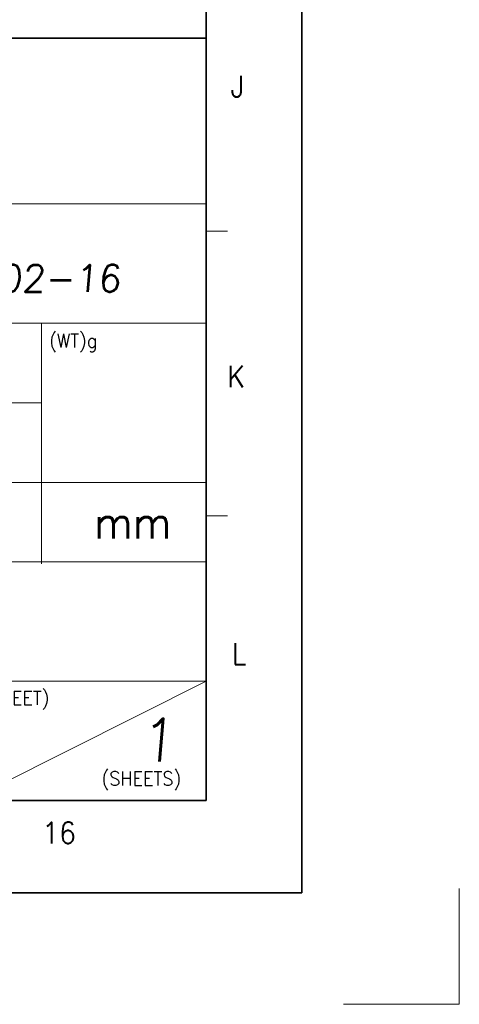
# Model space of a CAD drawing. Header units: millimetres. Extents: x 4065 to 8083, y -652 to 5416.
# Tile 220 of 256: x 5570 to 5606, y 4093 to 4175. Entities that reach past the tile are written whole.
import ezdxf
from ezdxf.enums import TextEntityAlignment as Align

# ---------------------------------------------------------------- set-up
doc = ezdxf.new("R2010")
doc.units = ezdxf.units.MM
doc.header["$LTSCALE"] = 0.8
doc.linetypes.add('CENTER', pattern=[50.8, 31.75, -6.35, 6.35, -6.35])
doc.layers.get('0').update_dxf_attribs({"linetype": 'CONTINUOUS', "lineweight": 0})
doc.layers.add('1', color=2, linetype='CENTER', lineweight=0)
doc.layers.add('2', color=3, linetype='CONTINUOUS', lineweight=0)
doc.styles.get("Standard").update_dxf_attribs({"font": 'romans.shx', "width": 0.8, "oblique": 5, "bigfont": 'whgtxt.shx'})

msp = doc.modelspace()

# ---------------------------------------------------------------- linework, layer by layer
at = {"color": 7, "linetype": 'Continuous', "lineweight": 35}
for p, q in [((5585.021, 4110.143), (5585.021, 4391.928)), ((5509.562, 4173.026), (5585.021, 4173.026)), ((5182.572, 4110.143), (5585.021, 4110.143))]:
    msp.add_line(p, q, dxfattribs=at)
at = {"color": 7, "linetype": 'Continuous'}
for p, q in [((5585.021, 4110.143), (5585.021, 4173.026)), ((5509.562, 4159.356), (5585.021, 4159.356)), ((5585.021, 4157.107), (5586.78, 4157.107)), ((5509.562, 4149.513), (5585.021, 4149.513)), ((5571.431, 4129.673), (5571.431, 4149.513)), ((5509.562, 4142.952), (5571.431, 4142.952)), ((5509.562, 4136.39), (5585.021, 4136.39)), ((5585.021, 4133.625), (5586.78, 4133.625)), ((5509.562, 4129.828), (5585.021, 4129.828)), ((5509.562, 4119.986), (5585.021, 4119.986)), ((5565.336, 4110.143), (5585.021, 4119.986)), ((5509.562, 4110.143), (5585.021, 4110.143)), ((5509.562, 4110.143), (5585.021, 4110.143)), ((5526.765, 4110.143), (5585.021, 4110.143))]:
    msp.add_line(p, q, dxfattribs=at)
at = {"color": 7, "linetype": 'Continuous', "lineweight": 35}
msp.add_lwpolyline([(5172.917, 4399.536), (5172.917, 4102.536), (5592.917, 4102.536), (5592.917, 4399.536)], close=True, dxfattribs=at)
at = {"layer": '1'}
for p in [(5605.934, 4102.888), (5596.377, 4093.331)]:
    msp.add_line(p, (5605.934, 4093.331), dxfattribs=at)

# ---------------------------------------------------------------- texts
at = {"color": 7, "linetype": 'Continuous', "width": 0.933333}
for s, p in [('J', (5587.621, 4169.035)), ('K', (5587.493, 4145.129)), ('L', (5587.75, 4122.251)), ('16', (5572.881, 4107.47))]:
    msp.add_text(s, height=1.759, dxfattribs=at).set_placement(p, align=Align.MIDDLE_CENTER)
for s, height, p in [('(WT)g', 1.1408, (5572.063, 4148.647)), ('mm', 2.662, (5575.779, 4134.418)), ('(SHEET)', 1.1408, (5566.426, 4119.174)), ('(SHEETS)', 1.1408, (5576.391, 4112.531))]:
    msp.add_text(s, height=height, dxfattribs=at).set_placement(p, align=Align.TOP_LEFT)
at = {"linetype": 'Continuous', "oblique": 5}
msp.add_text('1', height=3.545, dxfattribs=at).set_placement((5579.503, 4113.356))
at = {"layer": '2', "oblique": 5}
msp.add_text('2016-02-16', height=2.2157, dxfattribs=at).set_placement((5557.839, 4152.106))

doc.saveas('drawing.dxf')
